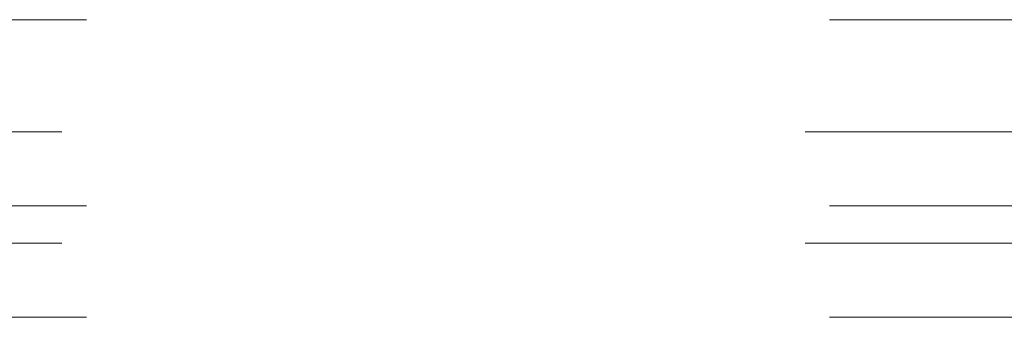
# Model space of a CAD drawing. Header units: metres. Extents: x 69 to 122.5, y -21.4 to -4.6.
# Tile 78 of 250: x 74.561 to 74.6935, y -17.7485 to -17.7084. Entities that reach past the tile are written whole.
import ezdxf

# ---------------------------------------------------------------- set-up
doc = ezdxf.new("R2010")
doc.units = ezdxf.units.M
doc.header["$LTSCALE"] = 0.02
doc.linetypes.add('gestrichelt - 01', pattern=[2, 1, -1])
doc.layers.add('030_Sonnenschutzarbeiten-außen', color=7, linetype='Continuous', lineweight=5)

msp = doc.modelspace()

# ---------------------------------------------------------------- linework, layer by layer
at = {"layer": '030_Sonnenschutzarbeiten-außen', "color": 8, "linetype": 'gestrichelt - 01', "lineweight": 5, "true_color": 0x808080}
for p, q in [((73.47, -17.70844), (74.7841, -17.70844)), ((74.7667, -17.72354), (73.47, -17.72354)), ((73.47, -17.73354), (74.7667, -17.73354)), ((74.7667, -17.73854), (73.47, -17.73854)), ((73.47, -17.74854), (74.7667, -17.74854))]:
    msp.add_line(p, q, dxfattribs=at)

doc.saveas('drawing.dxf')
